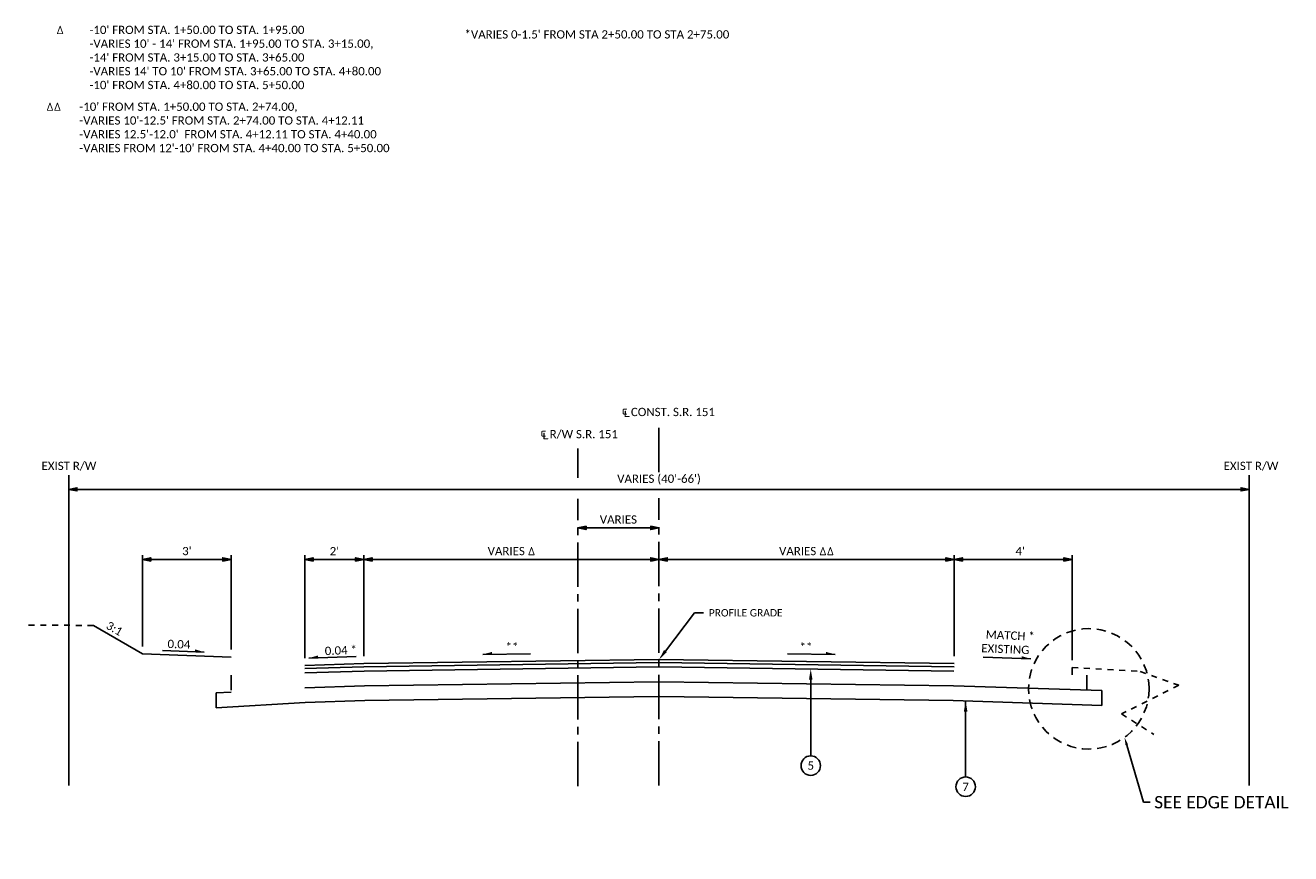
# Paper-space layout 'Layout 1' of a CAD drawing. Header units: feet. Extents: x 167 to 323, y 58 to 99.
# Tile 2 of 6: x 195 to 216, y 62 to 76. Entities that reach past the tile are written whole.
import ezdxf
from ezdxf import colors
from ezdxf.entities.mleader import LeaderData, LeaderLine
from ezdxf.math import Vec2, Vec3

# ---------------------------------------------------------------- set-up
doc = ezdxf.new("R2010")
doc.units = ezdxf.units.FT
doc.header["$MEASUREMENT"] = 0
for name, pattern in [('3', [0.22, 0.16, -0.06]), ('CENTER2', [1.125, 0.75, -0.125, 0.125, -0.125]), ('OhDOT_USTN2', [0.11, 0.069, -0.041]), ('rowex', [0])]:
    doc.linetypes.add(name, pattern=pattern)
for name, color, linetype in [('PF_P_Grade_Line', 7, 'Continuous'), ('RW_X_Fee_RW', 6, 'rowex'), ('SH_Text', 7, 'Continuous'), ('SH_TextM', 7, 'Continuous'), ('XS_P_Pavt_Layers', 7, 'Continuous'), ('XS_X_Ground_Line', 3, 'OhDOT_USTN2')]:
    doc.layers.add(name, color=color, linetype=linetype)
doc.styles.add('Slanted Normal (0.14) Font 31', font='calibri.ttf', dxfattribs={"height": 0.14})
doc.styles.add('Slanted-Normal', font='calibri.ttf', dxfattribs={"height": 0.14})
doc.styles.add('Straight Normal (0.125) Font 30', font='calibri.ttf', dxfattribs={"height": 0.125})
doc.styles.add('Straight-Normal', font='calibri.ttf', dxfattribs={"height": 0.14})
doc.dimstyles.new('Dec-0  Slanted', dxfattribs={"dimtxt": 0.14, "dimasz": 0.14, "dimexe": 0.07, "dimexo": 0.125, "dimgap": 0.07, "dimtad": 1, "dimdec": 0, "dimzin": 3, "dimdsep": 46, "dimtxsty": 'Slanted-Normal', "dimblk": 'Dim1', "dimcen": 0, "dimclrd": 95, "dimclre": 95, "dimclrt": 7, "dimaunit": 1, "dimadec": 5, "dimazin": 3, "dimtfac": 1, "dimtdec": 0, "dimtmove": 0, "dimatfit": 0, "dimldrblk": 'Dim1', "dimfxl": 1, "dimtolj": 1, "dimtzin": 0, "dimlwd": -1, "dimlwe": -1, "dimarcsym": 0})
doc.dimstyles.new('Dec-0  Straight', dxfattribs={"dimtxt": 0.14, "dimasz": 0.14, "dimexe": 0.07, "dimexo": 0.07, "dimgap": 0.07, "dimtad": 1, "dimdec": 0, "dimzin": 3, "dimdsep": 46, "dimtxsty": 'Straight-Normal', "dimblk": 'Dim1', "dimcen": 0, "dimclrd": 95, "dimclre": 95, "dimclrt": 7, "dimadec": 0, "dimazin": 3, "dimtfac": 1, "dimtdec": 0, "dimtix": 1, "dimtofl": 0, "dimtmove": 1, "dimatfit": 3, "dimldrblk": 'Dim1', "dimfxl": 1, "dimtolj": 1, "dimtzin": 0, "dimlwd": -1, "dimlwe": -1, "dimarcsym": 0})

# ---------------------------------------------------------------- blocks, each defined once
blk = doc.blocks.new('Dim1')
h = blk.add_hatch(color=4)
h.dxf.hatch_style = 1
h.paths.add_polyline_path([(0, 0), (-1, -0.2), (-1, 0.2)])
at = {"color": 4}
blk.add_lwpolyline([(0, 0), (-1, -0.2), (-1, 0.2), (0, 0)], dxfattribs=at)
blk = doc.blocks.new('*D954')
at = {"layer": 'Defpoints', "color": 0, "transparency": 16777216}
for p in [(205.323, 67.32), (205.323, 66.001), (200.323, 65.555)]:
    blk.add_point(p, dxfattribs=at)
at = {"layer": 'SH_TextM', "color": 95, "linetype": 'Continuous', "transparency": 16777216}
blk.add_line((200.463, 67.32), (205.183, 67.32), dxfattribs=at)
at = {"layer": 'SH_TextM', "color": 95, "transparency": 16777216, "xscale": 0.1399999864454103, "yscale": 0.1399999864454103, "zscale": 0.1399999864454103, "rotation": 180}
blk.add_blockref('Dim1', (200.323, 67.32), dxfattribs=at)
at = {"layer": 'SH_TextM', "color": 95, "transparency": 16777216, "xscale": 0.1399999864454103, "yscale": 0.1399999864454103, "zscale": 0.1399999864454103}
blk.add_blockref('Dim1', (205.323, 67.32), dxfattribs=at)
at = {"layer": 'SH_TextM', "color": 7, "transparency": 16777216, "insert": (202.823, 67.461), "char_height": 0.14, "width": 7.79529, "attachment_point": 5, "style": 'Slanted Normal (0.14) Font 31'}
blk.add_mtext('\\A1;VARIES {\\fISOCPEUR|b0|i0|c0|p34;Δ}', dxfattribs=at)
blk = doc.blocks.new('*D955')
at = {"layer": 'Defpoints', "color": 0, "transparency": 16777216}
for p in [(210.323, 67.32), (205.323, 66.001), (210.323, 65.555)]:
    blk.add_point(p, dxfattribs=at)
at = {"layer": 'SH_TextM', "color": 95, "linetype": 'Continuous', "transparency": 16777216}
blk.add_line((205.463, 67.32), (210.183, 67.32), dxfattribs=at)
at = {"layer": 'SH_TextM', "color": 95, "transparency": 16777216, "xscale": 0.1399999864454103, "yscale": 0.1399999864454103, "zscale": 0.1399999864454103, "rotation": 180}
blk.add_blockref('Dim1', (205.323, 67.32), dxfattribs=at)
at = {"layer": 'SH_TextM', "color": 95, "transparency": 16777216, "xscale": 0.1399999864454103, "yscale": 0.1399999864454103, "zscale": 0.1399999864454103}
blk.add_blockref('Dim1', (210.323, 67.32), dxfattribs=at)
at = {"layer": 'SH_TextM', "color": 7, "transparency": 16777216, "insert": (207.823, 67.461), "char_height": 0.14, "width": 7.79529, "attachment_point": 5, "style": 'Slanted Normal (0.14) Font 31'}
blk.add_mtext('\\A1;VARIES {\\fISOCPEUR|b0|i0|c0|p34;Δ}{\\fISOCPEUR|b0|i0|c0|p34;Δ}', dxfattribs=at)
blk = doc.blocks.new('*D956')
at = {"layer": 'Defpoints', "color": 0, "transparency": 16777216}
for p in [(212.323, 67.32), (210.323, 65.555), (212.323, 65.491)]:
    blk.add_point(p, dxfattribs=at)
at = {"layer": 'SH_TextM', "color": 95, "linetype": 'Continuous', "transparency": 16777216}
for p, q in [((210.323, 65.68), (210.323, 67.39)), ((210.463, 67.32), (212.183, 67.32)), ((212.323, 65.616), (212.323, 67.39))]:
    blk.add_line(p, q, dxfattribs=at)
at = {"layer": 'SH_TextM', "color": 95, "transparency": 16777216, "xscale": 0.1399999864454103, "yscale": 0.1399999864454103, "zscale": 0.1399999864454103, "rotation": 180}
blk.add_blockref('Dim1', (210.323, 67.32), dxfattribs=at)
at = {"layer": 'SH_TextM', "color": 95, "transparency": 16777216, "xscale": 0.1399999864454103, "yscale": 0.1399999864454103, "zscale": 0.1399999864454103}
blk.add_blockref('Dim1', (212.323, 67.32), dxfattribs=at)
at = {"layer": 'SH_TextM', "color": 7, "transparency": 16777216, "insert": (211.442, 67.577), "char_height": 0.14, "width": 2.18339, "attachment_point": 5, "style": 'Slanted-Normal'}
blk.add_mtext("\\A1;\\P4'", dxfattribs=at)
blk = doc.blocks.new('*D957')
at = {"layer": 'Defpoints', "color": 0, "transparency": 16777216}
for p in [(200.323, 67.32), (199.323, 65.523), (200.323, 65.555)]:
    blk.add_point(p, dxfattribs=at)
at = {"layer": 'SH_TextM', "color": 95, "linetype": 'Continuous', "transparency": 16777216}
for p, q in [((199.323, 65.648), (199.323, 67.39)), ((199.463, 67.32), (200.183, 67.32)), ((200.323, 65.68), (200.323, 67.39))]:
    blk.add_line(p, q, dxfattribs=at)
at = {"layer": 'SH_TextM', "color": 95, "transparency": 16777216, "xscale": 0.1399999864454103, "yscale": 0.1399999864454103, "zscale": 0.1399999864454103, "rotation": 180}
blk.add_blockref('Dim1', (199.323, 67.32), dxfattribs=at)
at = {"layer": 'SH_TextM', "color": 95, "transparency": 16777216, "xscale": 0.1399999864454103, "yscale": 0.1399999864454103, "zscale": 0.1399999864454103}
blk.add_blockref('Dim1', (200.323, 67.32), dxfattribs=at)
at = {"layer": 'SH_TextM', "color": 7, "transparency": 16777216, "insert": (199.824, 67.577), "char_height": 0.14, "width": 5.11273, "attachment_point": 5, "style": 'Slanted-Normal'}
blk.add_mtext("\\A1;\\P2'", dxfattribs=at)
blk = doc.blocks.new('*D959')
at = {"layer": 'Defpoints', "color": 0, "transparency": 16777216}
for p in [(195.323, 68.507), (215.323, 68.507), (215.323, 68.507)]:
    blk.add_point(p, dxfattribs=at)
at = {"layer": 'SH_TextM', "color": 95, "linetype": 'Continuous', "transparency": 16777216}
blk.add_line((195.463, 68.507), (215.183, 68.507), dxfattribs=at)
at = {"layer": 'SH_TextM', "color": 95, "transparency": 16777216, "xscale": 0.14, "yscale": 0.14, "zscale": 0.14, "rotation": 180}
blk.add_blockref('Dim1', (195.323, 68.507), dxfattribs=at)
at = {"layer": 'SH_TextM', "color": 95, "transparency": 16777216, "xscale": 0.14, "yscale": 0.14, "zscale": 0.14}
blk.add_blockref('Dim1', (215.323, 68.507), dxfattribs=at)
at = {"layer": 'SH_TextM', "color": 7, "transparency": 16777216, "insert": (205.323, 68.672), "char_height": 0.14, "attachment_point": 5, "style": 'Slanted Normal (0.14) Font 31'}
blk.add_mtext("\\A1;VARIES (40'-66')", dxfattribs=at)
blk = doc.blocks.new('STERMR')
at = {"color": 7, "linetype": 'Continuous', "lineweight": 0}
blk.add_solid([(-0.156, 0), (0, 0), (-0.156, 0.039)], dxfattribs=at)
blk = doc.blocks.new('*D958')
at = {"layer": 'Defpoints', "color": 0, "transparency": 16777216}
for p in [(203.947, 68.702), (205.323, 68.702), (205.323, 67.854)]:
    blk.add_point(p, dxfattribs=at)
at = {"layer": 'SH_TextM', "color": 95, "linetype": 'Continuous', "transparency": 16777216}
blk.add_line((204.087, 67.854), (205.183, 67.854), dxfattribs=at)
at = {"layer": 'SH_TextM', "color": 95, "transparency": 16777216, "xscale": 0.14, "yscale": 0.14, "zscale": 0.14, "rotation": 180}
blk.add_blockref('Dim1', (203.947, 67.854), dxfattribs=at)
at = {"layer": 'SH_TextM', "color": 95, "transparency": 16777216, "xscale": 0.14, "yscale": 0.14, "zscale": 0.14}
blk.add_blockref('Dim1', (205.323, 67.854), dxfattribs=at)
at = {"layer": 'SH_TextM', "color": 7, "transparency": 16777216, "insert": (204.635, 67.995), "char_height": 0.14, "attachment_point": 5, "style": 'Slanted-Normal'}
blk.add_mtext('\\A1;VARIES', dxfattribs=at)
blk = doc.blocks.new('*D960')
at = {"layer": 'Defpoints', "color": 0, "transparency": 16777216}
for p in [(196.574, 67.32), (196.574, 65.719), (198.073, 65.671)]:
    blk.add_point(p, dxfattribs=at)
at = {"layer": 'SH_TextM', "color": 95, "linetype": 'Continuous', "transparency": 16777216}
for p, q in [((196.574, 65.844), (196.574, 67.39)), ((197.933, 67.32), (196.714, 67.32)), ((198.073, 65.796), (198.073, 67.39))]:
    blk.add_line(p, q, dxfattribs=at)
at = {"layer": 'SH_TextM', "color": 95, "transparency": 16777216, "xscale": 0.1399999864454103, "yscale": 0.1399999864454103, "zscale": 0.1399999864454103, "rotation": 180}
blk.add_blockref('Dim1', (196.574, 67.32), dxfattribs=at)
at = {"layer": 'SH_TextM', "color": 95, "transparency": 16777216, "xscale": 0.1399999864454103, "yscale": 0.1399999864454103, "zscale": 0.1399999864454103}
blk.add_blockref('Dim1', (198.073, 67.32), dxfattribs=at)
at = {"layer": 'SH_TextM', "color": 7, "transparency": 16777216, "insert": (197.324, 67.461), "char_height": 0.14, "attachment_point": 5, "style": 'Slanted-Normal'}
blk.add_mtext("\\A1;3'", dxfattribs=at)

psp = doc.layouts.new('Layout 1')

# ---------------------------------------------------------------- linework, layer by layer
psp.add_line((198.073, 65.667), (196.574, 65.719))
at = {"layer": 'PF_P_Grade_Line'}
for points in [[(212.323, 65.491), (212.323, 65.366)], [(198.073, 65.358), (198.073, 65.108)], [(212.573, 65.358), (212.573, 65.108)], [(198.073, 65.074), (197.823, 65.059), (197.823, 64.809), (199.33, 64.898), (200.338, 64.93), (205.308, 64.999)], [(212.823, 65.099), (212.823, 64.849), (210.308, 64.93), (205.338, 64.999)]]:
    psp.add_lwpolyline(points, dxfattribs=at)
at = {"layer": 'RW_X_Fee_RW'}
for points in [[(195.323, 63.491), (195.323, 68.747)], [(215.323, 63.491), (215.323, 68.747)]]:
    psp.add_lwpolyline(points, dxfattribs=at)
at = {"layer": 'SH_Text'}
for p, q in [((196.91, 65.777), (197.617, 65.752)), ((200.195, 65.675), (199.389, 65.649)), ((200.323, 65.555), (205.323, 65.624)), ((203.144, 65.723), (202.337, 65.712)), ((210.323, 65.555), (205.323, 65.624)), ((207.502, 65.723), (208.309, 65.712)), ((210.815, 65.663), (211.622, 65.637)), ((200.324, 65.503), (205.321, 65.572)), ((210.322, 65.503), (205.326, 65.572)), ((210.518, 63.636), (210.518, 64.924))]:
    psp.add_line(p, q, dxfattribs=at)
at = {"layer": 'SH_Text', "linetype": 'CENTER2'}
for points in [[(205.323, 68.797), (205.323, 69.582)], [(203.947, 68.702), (203.947, 69.201)], [(203.947, 63.483), (203.947, 68.344)], [(205.323, 63.491), (205.323, 68.356)]]:
    psp.add_lwpolyline(points, dxfattribs=at)
at = {"layer": 'SH_Text'}
psp.add_lwpolyline([(207.894, 65.372), (207.894, 63.993)], dxfattribs=at)
for centre in [(207.894, 63.828), (210.518, 63.471)]:
    psp.add_circle(centre, 0.165, dxfattribs=at)
for points in [[(207.864, 65.284), (207.893, 65.464), (207.924, 65.284)], [(210.488, 64.744), (210.518, 64.924), (210.548, 64.744)]]:
    psp.add_solid(points, dxfattribs=at)
at = {"layer": 'SH_TextM'}
for p, q in [((196.574, 65.719), (195.743, 66.201)), ((200.323, 65.555), (199.323, 65.523)), ((200.324, 65.503), (199.323, 65.471)), ((200.327, 65.43), (199.323, 65.398)), ((200.327, 65.43), (205.319, 65.499)), ((205.319, 65.499), (205.323, 65.499)), ((210.319, 65.43), (205.327, 65.499)), ((200.333, 65.18), (199.323, 65.148)), ((200.333, 65.18), (205.313, 65.249)), ((205.313, 65.249), (205.323, 65.248)), ((210.314, 65.18), (205.333, 65.249)), ((210.314, 65.18), (212.823, 65.099))]:
    psp.add_line(p, q, dxfattribs=at)
at = {"layer": 'XS_P_Pavt_Layers', "linetype": '3'}
psp.add_circle((212.605, 65.128), 1.02, dxfattribs=at)
at = {"layer": 'XS_X_Ground_Line'}
for p, q in [((195.743, 66.201), (194.587, 66.21)), ((212.323, 65.491), (213.476, 65.423))]:
    psp.add_line(p, q, dxfattribs=at)
psp.add_lwpolyline([(213.476, 65.423), (214.13, 65.188)], dxfattribs=at)

# ---------------------------------------------------------------- block references
at = {"layer": 'SH_Text'}
for p, rotation in [((197.617, 65.752), 357.9999999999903), ((208.309, 65.712), 359.2114326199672), ((211.622, 65.637), 358.1551022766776)]:
    psp.add_blockref('STERMR', p, dxfattribs=dict(at, rotation=rotation))
at = {"layer": 'SH_Text', "xscale": -1}
for p, rotation in [((199.389, 65.649), 1.84489772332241), ((202.337, 65.712), 0.788567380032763)]:
    psp.add_blockref('STERMR', p, dxfattribs=dict(at, rotation=rotation))

# ---------------------------------------------------------------- texts
at = {"layer": 'SH_Text', "char_height": 0.14, "style": 'Slanted Normal (0.14) Font 31'}
for s, insert, width, attachment_point in [("\\A1;\\pxi-2,l2,sm1;{\\fISOCPEUR|b0|i0|c0|p34;Δ} ^I-10' FROM STA. 1+50.00 TO STA. 1+95.00 \\P^I-VARIES 10' - 14' FROM STA. 1+95.00 TO STA. 3+15.00,\\P^I-14' FROM STA. 3+15.00 TO STA. 3+65.00\\P^I-VARIES 14' TO 10' FROM STA. 3+65.00 TO STA. 4+80.00\\P^I-10' FROM STA. 4+80.00 TO STA. 5+50.00", (195.114, 76.358), 8.7113, 1), ("\\A1;\\pxi-3,l3,sm1;{\\fISOCPEUR|b0|i0|c0|p34;ΔΔ} ^I-10' FROM STA. 1+50.00 TO STA. 2+74.00,\\P\\pi-2,l2,t3;^I^I-VARIES 10'-12.5' FROM STA. 2+74.00 TO STA. 4+12.11\\P^I^I-VARIES 12.5'-12.0'  FROM STA. 4+12.11 TO STA. 4+40.00\\P^I^I-VARIES FROM 12'-10' FROM STA. 4+40.00 TO STA. 5+50.00", (194.942, 75.057), 8.7113, 1), ('5', (207.894, 63.828), 0.40079, 5), ('7', (210.518, 63.471), 0.40079, 5)]:
    psp.add_mtext(s, dxfattribs=dict(at, insert=insert, width=width, attachment_point=attachment_point))
for s, width, insert, attachment_point, rotation in [('3:1', 0.82446, (196.062, 66.088), 8, 330.1024), ('   MATCH * \\PEXISTING', 1.95339, (211.195, 65.918), 5, 357.5954), ('0.04', 0.82446, (197.188, 65.813), 8, 358.0765), ('0.04 *', 1.95339, (199.933, 65.78), 5, 2.4046), ('**', 1.95339, (202.834, 65.836), 5, 1.3482), ('**', 1.95339, (207.812, 65.836), 5, 358.6518)]:
    psp.add_mtext_dynamic_manual_height_columns(s, width=width, gutter_width=1, heights=[0], dxfattribs=dict(at, insert=insert, attachment_point=attachment_point, rotation=rotation))
at = {"layer": 'SH_TextM', "char_height": 0.14, "style": 'Slanted Normal (0.14) Font 31'}
for s, width, gutter_width, heights, insert, attachment_point in [("*VARIES 0-1.5' FROM STA 2+50.00 TO STA 2+75.00 ", 9.82075, 0.875, [0.324], (204.271, 76.14), 8), ('{\\fISOCPEUR|b0|i0|c0|p34;\\H1.21429x;℄} CONST. S.R. 151', 3.99262, 0.7, [0], (204.69, 69.917), 1), ('{\\fISOCPEUR|b0|i0|c0|p34;\\H1.21429x;℄} R/W S.R. 151', 3.99262, 0.7, [0], (203.313, 69.542), 1), ('EXIST R/W', 1.27969, 0.7, [0.496], (195.79, 68.974), 3), ('EXIST R/W', 1.431, 0.7, [0.71], (215.816, 68.974), 3)]:
    psp.add_mtext_dynamic_manual_height_columns(s, width=width, gutter_width=gutter_width, heights=heights, dxfattribs=dict(at, insert=insert, attachment_point=attachment_point))

# ---------------------------------------------------------------- dimensions: what is measured, and where the dimension line sits
at = {"layer": 'SH_TextM'}
for base, p1, p2, text, dimstyle, override, picture, middle in [((215.323, 68.507), (195.323, 68.507), (215.323, 68.507), "VARIES (40'-66')", 'Dec-0  Straight', {"dimscale": 1, "dimlfac": 2, "dimpost": "'", "dimtxsty": 'Slanted Normal (0.14) Font 31', "dimse1": 1, "dimtix": 0, "dimtofl": 1, "dimtmove": 0, "dimatfit": 0}, '*D959', (205.323, 68.672)), ((205.323, 67.854), (203.947, 68.702), (205.323, 68.702), 'VARIES', 'Dec-0  Slanted', {"dimpost": "'", "dimse1": 1, "dimse2": 1}, '*D958', (204.635, 67.995)), ((196.574, 67.32), (198.073, 65.671), (196.574, 65.719), "3'", 'Dec-0  Slanted', {"dimscale": 1, "dimlfac": 2, "dimpost": "'"}, '*D960', (197.324, 67.461)), ((205.323, 67.32), (200.323, 65.555), (205.323, 66.001), 'VARIES {\\fISOCPEUR|b0|i0|c0|p34;Δ}', 'Dec-0  Straight', {"dimscale": 1, "dimlfac": 2, "dimpost": "'", "dimtxsty": 'Slanted Normal (0.14) Font 31', "dimse1": 1, "dimse2": 1, "dimtix": 1, "dimtofl": 0, "dimtmove": 1, "dimatfit": 3}, '*D954', (202.823, 67.461)), ((210.323, 67.32), (205.323, 66.001), (210.323, 65.555), 'VARIES {\\fISOCPEUR|b0|i0|c0|p34;Δ}{\\fISOCPEUR|b0|i0|c0|p34;Δ}', 'Dec-0  Straight', {"dimscale": 1, "dimlfac": 2, "dimpost": "'", "dimtxsty": 'Slanted Normal (0.14) Font 31', "dimse1": 1, "dimse2": 1, "dimtix": 1, "dimtofl": 0, "dimtmove": 1, "dimatfit": 3}, '*D955', (207.823, 67.461))]:
    dim = psp.add_linear_dim(base=base, p1=p1, p2=p2, text=text, dimstyle=dimstyle, override=override, dxfattribs=at)
    dim.commit()
    dim.dimension.update_dxf_attribs({"geometry": picture, "text_midpoint": middle})
for base, p1, p2, text, override, picture, middle in [((200.323, 67.32), (199.323, 65.523), (200.323, 65.555), "\\P2'", {"dimscale": 1, "dimlfac": 2, "dimpost": "'"}, '*D957', (199.824, 67.32)), ((212.323, 67.32), (210.323, 65.555), (212.323, 65.491), "\\P4'", {"dimscale": 1, "dimlfac": 2, "dimpost": "'", "dimtix": 0, "dimtofl": 1, "dimtmove": 0, "dimatfit": 0}, '*D956', (211.442, 67.32))]:
    dim = psp.add_linear_dim(base=base, p1=p1, p2=p2, text=text, dimstyle='Dec-0  Slanted', override=override, dxfattribs=at)
    dim.commit()
    dim.dimension.update_dxf_attribs({"geometry": picture, "text_midpoint": middle, "dimtype": 160})

# ---------------------------------------------------------------- leaders
ml = psp.add_multileader_mtext('Standard', dxfattribs=at)
ml.set_content('PROFILE GRADE', color=256, style='Straight Normal (0.125) Font 30')
ml.set_leader_properties(color=9)
ml.build(insert=Vec2(0, 0))
ml.multileader.update_dxf_attribs({"text_left_attachment_type": 2, "text_right_attachment_type": 2, "dogleg_length": 0.15, "arrow_head_size": 0.18})
ctx = ml.context
ctx.base_point, ctx.char_height, ctx.arrow_head_size, ctx.landing_gap_size, ctx.plane_origin = Vec3(206.076, 66.415), 0.125, 0.18, 0.09, Vec3(205.323, 65.624)
ctx.left_attachment, ctx.right_attachment = 2, 2
notes = []
notes.append((ctx, [(0, (1, 1, 0), (205.926, 66.415), (1, 0), 0.15, [(0, [(205.323, 65.624)], 0, [])])]))
ctx.mtext.insert, ctx.mtext.flow_direction = Vec3(206.166, 66.479), 5
for ctx, leaders in notes:
    for number, flags, end, landing, length, lines in leaders:
        leader = LeaderData()
        leader.index, (leader.has_last_leader_line, leader.has_dogleg_vector, leader.attachment_direction) = number, flags
        leader.last_leader_point, leader.dogleg_vector, leader.dogleg_length = Vec3(end), Vec3(landing), length
        for number, points, colour, breaks in lines:
            line = LeaderLine()
            line.index, line.vertices, line.color, line.breaks = number, Vec3.list(points), colors.encode_raw_color(colour), breaks
            leader.lines.append(line)
        ctx.leaders.append(leader)

# ---------------------------------------------------------------- next in the draw order: leaders
ml = psp.add_multileader_mtext('Standard', dxfattribs=at)
ml.set_content('SEE EDGE DETAIL', color=(178, 178, 178), style='Slanted Normal (0.14) Font 31')
ml.set_leader_properties(color=9)
ml.build(insert=Vec2(0, 0))
ml.multileader.update_dxf_attribs({"text_right_attachment_type": 3, "dogleg_length": 0.075, "arrow_head_size": 0.135, "scale": 1.5})
ctx = ml.context
ctx.base_point, ctx.scale, ctx.char_height, ctx.arrow_head_size, ctx.landing_gap_size, ctx.plane_origin = Vec3(213.646, 63.209), 1.5, 0.21, 0.135, 0.0675, Vec3(212.952, 64.208)
ctx.right_attachment = 3
notes = []
notes.append((ctx, [(0, (1, 1, 0), (213.533, 63.209), (1, 0), 0.112, [(0, [(213.21, 64.307)], 0, [])])]))
ctx.mtext.insert, ctx.mtext.flow_direction = Vec3(213.713, 63.314), 5
ctx.mtext.has_bg_fill, ctx.mtext.bg_color, ctx.mtext.bg_scale_factor, ctx.mtext.bg_transparency, ctx.mtext.use_window_bg_color = 1, -1027028792, 1.5, 0, 1
for ctx, leaders in notes:
    for number, flags, end, landing, length, lines in leaders:
        leader = LeaderData()
        leader.index, (leader.has_last_leader_line, leader.has_dogleg_vector, leader.attachment_direction) = number, flags
        leader.last_leader_point, leader.dogleg_vector, leader.dogleg_length = Vec3(end), Vec3(landing), length
        for number, points, colour, breaks in lines:
            line = LeaderLine()
            line.index, line.vertices, line.color, line.breaks = number, Vec3.list(points), colors.encode_raw_color(colour), breaks
            leader.lines.append(line)
        ctx.leaders.append(leader)

# ---------------------------------------------------------------- next in the draw order: linework, layer by layer
at = {"layer": 'XS_X_Ground_Line'}
psp.add_lwpolyline([(214.13, 65.188), (213.158, 64.704), (213.706, 64.356)], dxfattribs=at)

doc.saveas('drawing.dxf')
